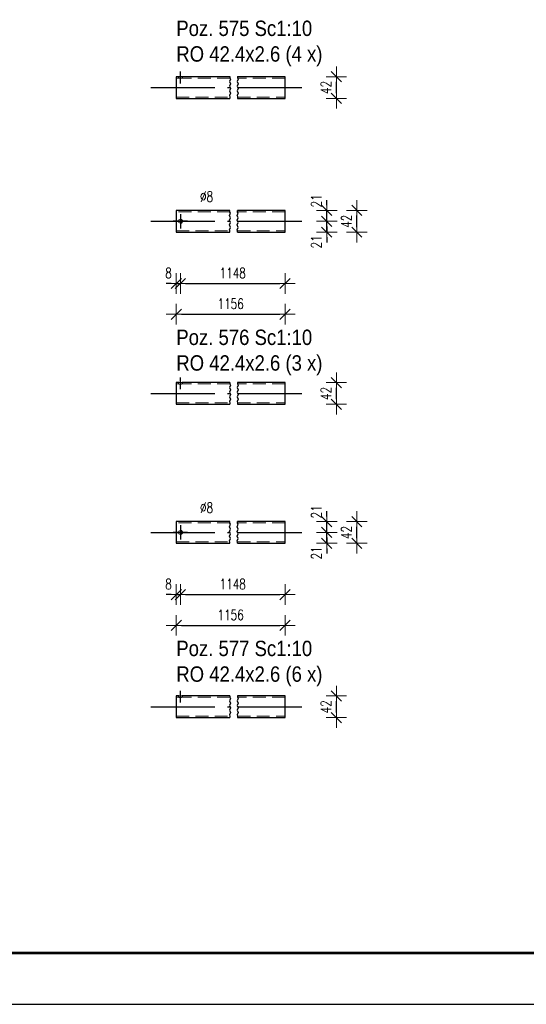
# Model space of a CAD drawing. Header units: millimetres. Extents: x -848 to 5, y 10127 to 10797.
# Tile 2 of 39: x -744 to -645, y 10127 to 10319. Entities that reach past the tile are written whole.
import ezdxf

# ---------------------------------------------------------------- set-up
doc = ezdxf.new("R2010")
doc.units = ezdxf.units.MM
doc.header["$LTSCALE"] = 10
doc.linetypes.add('HIDDEN', pattern=[0.375, 0.25, -0.125])
doc.linetypes.add('MITTE', pattern=[2, 1.25, -0.25, 0.25, -0.25])
doc.layers.get('Defpoints').update_dxf_attribs({"color": 1})
doc.layers.add('_FORMATKA', color=8, linetype='Continuous', plot=False)
for name, color, linetype, lineweight in [('_RAMKA', 7, 'Continuous', 35), ('PS_DIM', 4, 'Continuous', 13), ('PS_Hidden', 2, 'HIDDEN', 9), ('PS_Shape', 161, 'Continuous', 30), ('PS_SOLID', 7, 'Continuous', 30), ('PS_TEXT', 3, 'Continuous', 18)]:
    doc.layers.add(name, color=color, linetype=linetype, lineweight=lineweight)
doc.layers.add('PS_Mid', color=5, linetype='MITTE')
doc.styles.add('gil', font='txt', dxfattribs={"width": 0.9})
doc.styles.add('simplex', font='simplex.shx', dxfattribs={"width": 0.75})
doc.dimstyles.new('1_10_PRZ_DS1-LS10', dxfattribs={"dimtxt": 2, "dimasz": 1, "dimexe": 2, "dimexo": 5, "dimgap": 1, "dimtad": 1, "dimdec": 0, "dimlfac": 10, "dimtxsty": 'simplex', "dimblk": 'dimznak', "dimcen": 2, "dimse1": 1, "dimse2": 1, "dimclrt": 3, "dimadec": 1, "dimazin": 0, "dimtfac": 1, "dimtdec": 0, "dimtix": 1, "dimtmove": 2, "dimatfit": 3, "dimldrblk": 'dim-grot', "dimfxl": 1, "dimarcsym": 0})

# ---------------------------------------------------------------- blocks, each defined once
blk = doc.blocks.new('dimznak')
at = {"color": 0}
for points in [[(0, 2), (0, -2)], [(-2, 0), (2, 0)]]:
    blk.add_lwpolyline(points, dxfattribs=at)
at = {"color": 2}
blk.add_lwpolyline([(1, 1), (-1, -1)], dxfattribs=at)
blk = doc.blocks.new('*D135')
at = {"layer": 'Defpoints', "color": 0, "transparency": 16777216}
for p in [(-691.92, 10308.34), (-681.92, 10308.34), (-691.92, 10304.11)]:
    blk.add_point(p, dxfattribs=at)
at = {"layer": 'PS_DIM', "color": 0, "lineweight": -2, "transparency": 16777216}
blk.add_line((-681.92, 10305.11), (-681.92, 10307.34), dxfattribs=at)
for p, rotation in [((-681.92, 10308.34), 90), ((-681.92, 10304.11), 270)]:
    blk.add_blockref('dimznak', p, dxfattribs=dict(at, rotation=rotation))
at = {"layer": 'PS_DIM', "color": 3, "transparency": 16777216, "insert": (-683.96, 10306.22), "char_height": 2, "attachment_point": 5, "rotation": 90, "style": 'simplex'}
blk.add_mtext('42', dxfattribs=at)
blk = doc.blocks.new('dim-grot')
blk.add_hatch(color=256).paths.add_polyline_path([(0, 0), (-2, 0.5), (-2, -0.5)])
blk.add_lwpolyline([(0, 0), (-2, 0.5), (-2, -0.5), (0, 0)])
blk = doc.blocks.new('*D136')
at = {"layer": 'Defpoints', "color": 0, "transparency": 16777216}
for p in [(-712.32, 10280.14), (-713.12, 10278.02), (-712.32, 10268.02)]:
    blk.add_point(p, dxfattribs=at)
at = {"layer": 'PS_DIM', "color": 0, "lineweight": -2, "transparency": 16777216}
for p, q in [((-714.12, 10268.02), (-715.12, 10268.02)), ((-713.12, 10268.02), (-712.32, 10268.02)), ((-711.32, 10268.02), (-710.32, 10268.02))]:
    blk.add_line(p, q, dxfattribs=at)
blk.add_blockref('dimznak', (-713.12, 10268.02), dxfattribs=at)
at = {"layer": 'PS_DIM', "color": 0, "lineweight": -2, "transparency": 16777216, "rotation": 180}
blk.add_blockref('dimznak', (-712.32, 10268.02), dxfattribs=at)
at = {"layer": 'PS_DIM', "color": 3, "transparency": 16777216, "insert": (-714.62, 10270.06), "char_height": 2, "attachment_point": 5, "style": 'simplex'}
blk.add_mtext('8', dxfattribs=at)
blk = doc.blocks.new('*D137')
at = {"layer": 'Defpoints', "color": 0, "transparency": 16777216}
for p in [(-712.32, 10280.14), (-691.92, 10278.02), (-691.92, 10268.02)]:
    blk.add_point(p, dxfattribs=at)
at = {"layer": 'PS_DIM', "color": 0, "lineweight": -2, "transparency": 16777216}
blk.add_line((-711.32, 10268.02), (-692.92, 10268.02), dxfattribs=at)
at = {"layer": 'PS_DIM', "color": 0, "lineweight": -2, "transparency": 16777216, "rotation": 180}
blk.add_blockref('dimznak', (-712.32, 10268.02), dxfattribs=at)
at = {"layer": 'PS_DIM', "color": 0, "lineweight": -2, "transparency": 16777216}
blk.add_blockref('dimznak', (-691.92, 10268.02), dxfattribs=at)
at = {"layer": 'PS_DIM', "color": 3, "transparency": 16777216, "insert": (-702.12, 10270.06), "char_height": 2, "attachment_point": 5, "style": 'simplex'}
blk.add_mtext('1148', dxfattribs=at)
blk = doc.blocks.new('*D138')
at = {"layer": 'Defpoints', "color": 0, "transparency": 16777216}
for p in [(-713.12, 10278.02), (-691.92, 10278.02), (-691.92, 10262.02)]:
    blk.add_point(p, dxfattribs=at)
at = {"layer": 'PS_DIM', "color": 0, "lineweight": -2, "transparency": 16777216}
blk.add_line((-712.12, 10262.02), (-692.92, 10262.02), dxfattribs=at)
at = {"layer": 'PS_DIM', "color": 0, "lineweight": -2, "transparency": 16777216, "rotation": 180}
blk.add_blockref('dimznak', (-713.12, 10262.02), dxfattribs=at)
at = {"layer": 'PS_DIM', "color": 0, "lineweight": -2, "transparency": 16777216}
blk.add_blockref('dimznak', (-691.92, 10262.02), dxfattribs=at)
at = {"layer": 'PS_DIM', "color": 3, "transparency": 16777216, "insert": (-702.52, 10264.06), "char_height": 2, "attachment_point": 5, "style": 'simplex'}
blk.add_mtext('1156', dxfattribs=at)
blk = doc.blocks.new('*D139')
at = {"layer": 'Defpoints', "color": 0, "transparency": 16777216}
for p in [(-712.32, 10280.14), (-683.79, 10280.14), (-713.12, 10278.02)]:
    blk.add_point(p, dxfattribs=at)
at = {"layer": 'PS_DIM', "color": 0, "lineweight": -2, "transparency": 16777216}
for p, q in [((-683.79, 10281.14), (-683.79, 10282.14)), ((-683.79, 10278.02), (-683.79, 10280.14)), ((-683.79, 10277.02), (-683.79, 10276.02))]:
    blk.add_line(p, q, dxfattribs=at)
for p, rotation in [((-683.79, 10280.14), 270), ((-683.79, 10278.02), 90)]:
    blk.add_blockref('dimznak', p, dxfattribs=dict(at, rotation=rotation))
at = {"layer": 'PS_DIM', "color": 3, "transparency": 16777216, "insert": (-685.83, 10276.13), "char_height": 2, "attachment_point": 5, "rotation": 90, "style": 'simplex'}
blk.add_mtext('21', dxfattribs=at)
blk = doc.blocks.new('*D140')
at = {"layer": 'Defpoints', "color": 0, "transparency": 16777216}
for p in [(-713.12, 10282.26), (-683.79, 10282.26), (-712.32, 10280.14)]:
    blk.add_point(p, dxfattribs=at)
at = {"layer": 'PS_DIM', "color": 0, "lineweight": -2, "transparency": 16777216}
for p, q in [((-683.79, 10283.26), (-683.79, 10284.26)), ((-683.79, 10280.14), (-683.79, 10282.26)), ((-683.79, 10279.14), (-683.79, 10278.14))]:
    blk.add_line(p, q, dxfattribs=at)
for p, rotation in [((-683.79, 10282.26), 270), ((-683.79, 10280.14), 90)]:
    blk.add_blockref('dimznak', p, dxfattribs=dict(at, rotation=rotation))
at = {"layer": 'PS_DIM', "color": 3, "transparency": 16777216, "insert": (-685.83, 10284.15), "char_height": 2, "attachment_point": 5, "rotation": 90, "style": 'simplex'}
blk.add_mtext('21', dxfattribs=at)
blk = doc.blocks.new('*D141')
at = {"layer": 'Defpoints', "color": 0, "transparency": 16777216}
for p in [(-691.92, 10282.26), (-677.92, 10282.26), (-691.92, 10278.02)]:
    blk.add_point(p, dxfattribs=at)
at = {"layer": 'PS_DIM', "color": 0, "lineweight": -2, "transparency": 16777216}
blk.add_line((-677.92, 10279.02), (-677.92, 10281.26), dxfattribs=at)
for p, rotation in [((-677.92, 10282.26), 90), ((-677.92, 10278.02), 270)]:
    blk.add_blockref('dimznak', p, dxfattribs=dict(at, rotation=rotation))
at = {"layer": 'PS_DIM', "color": 3, "transparency": 16777216, "insert": (-679.96, 10280.14), "char_height": 2, "attachment_point": 5, "rotation": 90, "style": 'simplex'}
blk.add_mtext('42', dxfattribs=at)
blk = doc.blocks.new('*D142')
at = {"layer": 'Defpoints', "color": 0, "transparency": 16777216}
for p in [(-691.92, 10248.69), (-681.92, 10248.69), (-691.92, 10244.46)]:
    blk.add_point(p, dxfattribs=at)
at = {"layer": 'PS_DIM', "color": 0, "lineweight": -2, "transparency": 16777216}
blk.add_line((-681.92, 10245.46), (-681.92, 10247.69), dxfattribs=at)
for p, rotation in [((-681.92, 10248.69), 90), ((-681.92, 10244.46), 270)]:
    blk.add_blockref('dimznak', p, dxfattribs=dict(at, rotation=rotation))
at = {"layer": 'PS_DIM', "color": 3, "transparency": 16777216, "insert": (-683.96, 10246.57), "char_height": 2, "attachment_point": 5, "rotation": 90, "style": 'simplex'}
blk.add_mtext('42', dxfattribs=at)
blk = doc.blocks.new('*D143')
at = {"layer": 'Defpoints', "color": 0, "transparency": 16777216}
for p in [(-712.32, 10219.48), (-713.12, 10217.36), (-712.32, 10207.36)]:
    blk.add_point(p, dxfattribs=at)
at = {"layer": 'PS_DIM', "color": 0, "lineweight": -2, "transparency": 16777216}
for p, q in [((-714.12, 10207.36), (-715.12, 10207.36)), ((-713.12, 10207.36), (-712.32, 10207.36)), ((-711.32, 10207.36), (-710.32, 10207.36))]:
    blk.add_line(p, q, dxfattribs=at)
blk.add_blockref('dimznak', (-713.12, 10207.36), dxfattribs=at)
at = {"layer": 'PS_DIM', "color": 0, "lineweight": -2, "transparency": 16777216, "rotation": 180}
blk.add_blockref('dimznak', (-712.32, 10207.36), dxfattribs=at)
at = {"layer": 'PS_DIM', "color": 3, "transparency": 16777216, "insert": (-714.62, 10209.4), "char_height": 2, "attachment_point": 5, "style": 'simplex'}
blk.add_mtext('8', dxfattribs=at)
blk = doc.blocks.new('*D146')
at = {"layer": 'Defpoints', "color": 0, "transparency": 16777216}
for p in [(-712.32, 10219.48), (-683.78, 10219.48), (-713.12, 10217.36)]:
    blk.add_point(p, dxfattribs=at)
at = {"layer": 'PS_DIM', "color": 0, "lineweight": -2, "transparency": 16777216}
for p, q in [((-683.78, 10220.48), (-683.78, 10221.48)), ((-683.78, 10217.36), (-683.78, 10219.48)), ((-683.78, 10216.36), (-683.78, 10215.36))]:
    blk.add_line(p, q, dxfattribs=at)
for p, rotation in [((-683.78, 10219.48), 270), ((-683.78, 10217.36), 90)]:
    blk.add_blockref('dimznak', p, dxfattribs=dict(at, rotation=rotation))
at = {"layer": 'PS_DIM', "color": 3, "transparency": 16777216, "insert": (-685.82, 10215.47), "char_height": 2, "attachment_point": 5, "rotation": 90, "style": 'simplex'}
blk.add_mtext('21', dxfattribs=at)
blk = doc.blocks.new('*D147')
at = {"layer": 'Defpoints', "color": 0, "transparency": 16777216}
for p in [(-713.12, 10221.6), (-683.78, 10221.6), (-712.32, 10219.48)]:
    blk.add_point(p, dxfattribs=at)
at = {"layer": 'PS_DIM', "color": 0, "lineweight": -2, "transparency": 16777216}
for p, q in [((-683.78, 10222.6), (-683.78, 10223.6)), ((-683.78, 10219.48), (-683.78, 10221.6)), ((-683.78, 10218.48), (-683.78, 10217.48))]:
    blk.add_line(p, q, dxfattribs=at)
for p, rotation in [((-683.78, 10221.6), 270), ((-683.78, 10219.48), 90)]:
    blk.add_blockref('dimznak', p, dxfattribs=dict(at, rotation=rotation))
at = {"layer": 'PS_DIM', "color": 3, "transparency": 16777216, "insert": (-685.82, 10223.49), "char_height": 2, "attachment_point": 5, "rotation": 90, "style": 'simplex'}
blk.add_mtext('21', dxfattribs=at)
blk = doc.blocks.new('*U615')
at = {"layer": '_FORMATKA', "lineweight": -3}
blk.add_lwpolyline([(-841, 0), (0, 0), (0, 594), (-841, 594)], close=True, dxfattribs=at)
at = {"layer": '_RAMKA', "lineweight": -3, "const_width": 0.5}
blk.add_lwpolyline([(-811, 10), (-10, 10), (-10, 584), (-811, 584)], close=True, dxfattribs=at)
blk = doc.blocks.new('*X668')
at = {"color": 3, "style": 'gil', "width": 0.9}
for s, p in [('Poz. 575 Sc1:10', (-713.12, 10316.27, 0.6)), ('RO 42.4x2.6 (4 x)', (-713.12, 10311.27, 0.6))]:
    blk.add_text(s, height=3, dxfattribs=at).set_placement(p)
blk = doc.blocks.new('*X669')
at = {"color": 1}
for p, q in [((-702.57, 10307.87), (-702.77, 10307.41)), ((-702.77, 10307.41), (-702.57, 10306.95)), ((-702.67, 10308.35), (-702.67, 10308.1)), ((-702.67, 10308.1), (-702.57, 10307.87)), ((-701.07, 10307.87), (-701.27, 10307.41)), ((-701.27, 10307.41), (-701.07, 10306.95)), ((-701.17, 10308.35), (-701.17, 10308.1)), ((-701.17, 10308.1), (-701.07, 10307.87)), ((-702.57, 10306.95), (-702.77, 10306.49)), ((-702.77, 10306.49), (-702.57, 10306.03)), ((-702.57, 10306.03), (-702.77, 10305.57)), ((-702.77, 10305.57), (-702.57, 10305.11)), ((-701.07, 10306.95), (-701.27, 10306.49)), ((-701.27, 10306.49), (-701.07, 10306.03)), ((-701.07, 10306.03), (-701.27, 10305.57)), ((-701.27, 10305.57), (-701.07, 10305.11)), ((-702.57, 10305.11), (-702.77, 10304.65)), ((-702.77, 10304.65), (-702.67, 10304.42)), ((-702.67, 10304.42), (-702.67, 10304.11)), ((-701.07, 10305.11), (-701.27, 10304.65)), ((-701.27, 10304.65), (-701.17, 10304.42)), ((-701.17, 10304.42), (-701.17, 10304.11))]:
    blk.add_line(p, q, dxfattribs=at)
at = {"layer": 'PS_Hidden', "color": 2, "linetype": 'HIDDEN'}
for p, q in [((-712.72, 10308.08), (-713.12, 10308.08)), ((-712.72, 10308.08), (-712.72, 10308.34)), ((-712.65, 10308.08), (-712.72, 10308.08)), ((-712.63, 10308.07), (-712.65, 10308.08)), ((-712.39, 10308.04), (-712.63, 10308.07)), ((-712.12, 10308.05), (-712.39, 10308.04)), ((-711.99, 10308.08), (-712.12, 10308.05)), ((-711.94, 10308.08), (-711.99, 10308.08)), ((-711.94, 10308.08), (-711.94, 10308.34)), ((-702.67, 10308.08), (-711.94, 10308.08)), ((-691.92, 10308.08), (-701.17, 10308.08)), ((-713.12, 10304.37), (-702.67, 10304.37)), ((-701.17, 10304.37), (-691.92, 10304.37))]:
    blk.add_line(p, q, dxfattribs=at)
at = {"layer": 'PS_Mid', "color": 5, "linetype": 'MITTE'}
for p, q in [((-712.32, 10307.04), (-712.32, 10309.35)), ((-718.12, 10306.23), (-702.67, 10306.23)), ((-701.17, 10306.23), (-686.92, 10306.23))]:
    blk.add_line(p, q, dxfattribs=at)
at = {"layer": 'PS_SOLID', "color": 7, "linetype": 'Continuous'}
for p, q in [((-712.64, 10308.34), (-713.12, 10308.34)), ((-713.12, 10308.34), (-713.12, 10308.25)), ((-713.12, 10308.25), (-713.12, 10308.08)), ((-713.12, 10308.08), (-713.12, 10307.84)), ((-713.12, 10307.84), (-713.12, 10307.53)), ((-713.12, 10307.53), (-713.12, 10307.16)), ((-712.63, 10308.33), (-712.64, 10308.34)), ((-712.39, 10308.3), (-712.63, 10308.33)), ((-712.12, 10308.31), (-712.39, 10308.3)), ((-712.01, 10308.34), (-712.12, 10308.31)), ((-702.67, 10308.34), (-712.01, 10308.34)), ((-691.92, 10308.34), (-701.17, 10308.34)), ((-691.92, 10308.25), (-691.92, 10308.34)), ((-691.92, 10308.08), (-691.92, 10308.25)), ((-691.92, 10307.84), (-691.92, 10308.08)), ((-691.92, 10307.53), (-691.92, 10307.84)), ((-691.92, 10307.16), (-691.92, 10307.53)), ((-713.12, 10307.16), (-713.12, 10306.76)), ((-713.12, 10306.76), (-713.12, 10306.34)), ((-713.12, 10306.34), (-713.12, 10306.32)), ((-713.12, 10306.32), (-713.12, 10305.91)), ((-713.12, 10305.91), (-713.12, 10305.49)), ((-713.12, 10305.49), (-713.12, 10305.11)), ((-691.92, 10306.76), (-691.92, 10307.16)), ((-691.92, 10306.34), (-691.92, 10306.76)), ((-691.92, 10305.91), (-691.92, 10306.34)), ((-691.92, 10305.49), (-691.92, 10305.91)), ((-691.92, 10305.11), (-691.92, 10305.49)), ((-713.12, 10305.11), (-713.12, 10304.77)), ((-713.12, 10304.77), (-713.12, 10304.49)), ((-713.12, 10304.49), (-713.12, 10304.28)), ((-713.12, 10304.28), (-713.12, 10304.15)), ((-713.12, 10304.15), (-713.12, 10304.11)), ((-713.12, 10304.11), (-702.67, 10304.11)), ((-701.17, 10304.11), (-691.92, 10304.11)), ((-691.92, 10304.77), (-691.92, 10305.11)), ((-691.92, 10304.49), (-691.92, 10304.77)), ((-691.92, 10304.28), (-691.92, 10304.49)), ((-691.92, 10304.15), (-691.92, 10304.28)), ((-691.92, 10304.11), (-691.92, 10304.15))]:
    blk.add_line(p, q, dxfattribs=at)
blk = doc.blocks.new('*X670')
at = {"color": 1}
for p, q in [((-702.77, 10281.26), (-702.57, 10281.72)), ((-702.57, 10280.8), (-702.77, 10281.26)), ((-702.77, 10280.34), (-702.57, 10280.8)), ((-702.67, 10281.95), (-702.67, 10282.26)), ((-702.57, 10281.72), (-702.67, 10281.95)), ((-701.27, 10281.26), (-701.07, 10281.72)), ((-701.07, 10280.8), (-701.27, 10281.26)), ((-701.27, 10280.34), (-701.07, 10280.8)), ((-701.17, 10281.95), (-701.17, 10282.26)), ((-701.07, 10281.72), (-701.17, 10281.95)), ((-702.57, 10279.88), (-702.77, 10280.34)), ((-702.77, 10279.42), (-702.57, 10279.88)), ((-702.57, 10278.96), (-702.77, 10279.42)), ((-702.77, 10278.5), (-702.57, 10278.96)), ((-701.07, 10279.88), (-701.27, 10280.34)), ((-701.27, 10279.42), (-701.07, 10279.88)), ((-701.07, 10278.96), (-701.27, 10279.42)), ((-701.27, 10278.5), (-701.07, 10278.96)), ((-702.67, 10278.27), (-702.77, 10278.5)), ((-702.67, 10278.02), (-702.67, 10278.27)), ((-701.17, 10278.27), (-701.27, 10278.5)), ((-701.17, 10278.02), (-701.17, 10278.27))]:
    blk.add_line(p, q, dxfattribs=at)
at = {"layer": 'PS_Hidden', "color": 2, "linetype": 'HIDDEN'}
for p, q in [((-702.67, 10282), (-713.12, 10282)), ((-712.63, 10280.4), (-712.39, 10280.53)), ((-712.39, 10280.53), (-712.12, 10280.49)), ((-691.92, 10282), (-701.17, 10282)), ((-712.72, 10280.14), (-712.65, 10280.33)), ((-712.65, 10279.95), (-712.72, 10280.14)), ((-712.65, 10280.33), (-712.63, 10280.4)), ((-712.63, 10279.88), (-712.65, 10279.95)), ((-712.39, 10279.75), (-712.63, 10279.88)), ((-712.12, 10279.79), (-712.39, 10279.75)), ((-712.12, 10280.49), (-711.99, 10280.33)), ((-711.99, 10279.95), (-712.12, 10279.79)), ((-711.99, 10280.33), (-711.94, 10280.28)), ((-711.94, 10280), (-711.99, 10279.95)), ((-711.94, 10280.28), (-711.94, 10280)), ((-713.12, 10278.28), (-702.67, 10278.28)), ((-701.17, 10278.28), (-691.92, 10278.28))]:
    blk.add_line(p, q, dxfattribs=at)
at = {"layer": 'PS_Mid', "color": 5, "linetype": 'MITTE'}
for p, q in [((-712.32, 10281.54), (-712.32, 10278.74)), ((-718.12, 10280.14), (-702.67, 10280.14)), ((-710.92, 10280.14), (-713.72, 10280.14)), ((-701.17, 10280.14), (-686.92, 10280.14))]:
    blk.add_line(p, q, dxfattribs=at)
at = {"layer": 'PS_SOLID', "color": 7, "linetype": 'Continuous'}
for p, q in [((-702.67, 10282.26), (-713.12, 10282.26)), ((-713.12, 10282.26), (-713.12, 10282.26)), ((-713.12, 10282.26), (-713.12, 10282.24)), ((-713.12, 10282.24), (-713.12, 10282.13)), ((-713.12, 10282.13), (-713.12, 10281.94)), ((-713.12, 10281.94), (-713.12, 10281.68)), ((-713.12, 10281.68), (-713.12, 10281.35)), ((-713.12, 10281.35), (-713.12, 10280.98)), ((-713.12, 10280.98), (-713.12, 10280.57)), ((-713.12, 10280.57), (-713.12, 10280.14)), ((-691.92, 10282.26), (-701.17, 10282.26)), ((-691.92, 10282.24), (-691.92, 10282.26)), ((-691.92, 10282.13), (-691.92, 10282.24)), ((-691.92, 10281.94), (-691.92, 10282.13)), ((-691.92, 10281.68), (-691.92, 10281.94)), ((-691.92, 10281.35), (-691.92, 10281.68)), ((-691.92, 10280.98), (-691.92, 10281.35)), ((-691.92, 10280.57), (-691.92, 10280.98)), ((-691.92, 10280.14), (-691.92, 10280.57)), ((-713.12, 10280.14), (-713.12, 10279.71)), ((-713.12, 10279.71), (-713.12, 10279.3)), ((-713.12, 10279.3), (-713.12, 10278.93)), ((-713.12, 10278.93), (-713.12, 10278.6)), ((-691.92, 10279.71), (-691.92, 10280.14)), ((-691.92, 10279.3), (-691.92, 10279.71)), ((-691.92, 10278.93), (-691.92, 10279.3)), ((-691.92, 10278.6), (-691.92, 10278.93)), ((-713.12, 10278.6), (-713.12, 10278.34)), ((-713.12, 10278.34), (-713.12, 10278.15)), ((-713.12, 10278.15), (-713.12, 10278.05)), ((-713.12, 10278.05), (-713.12, 10278.02)), ((-713.12, 10278.02), (-702.67, 10278.02)), ((-701.17, 10278.02), (-691.92, 10278.02)), ((-691.92, 10278.34), (-691.92, 10278.6)), ((-691.92, 10278.15), (-691.92, 10278.34)), ((-691.92, 10278.05), (-691.92, 10278.15)), ((-691.92, 10278.02), (-691.92, 10278.05))]:
    blk.add_line(p, q, dxfattribs=at)
blk = doc.blocks.new('*X671')
at = {"color": 3, "style": 'gil', "width": 0.9}
for s, p in [('Poz. 576 Sc1:10', (-713.12, 10256.02, 0.6)), ('RO 42.4x2.6 (3 x)', (-713.12, 10251.02, 0.6))]:
    blk.add_text(s, height=3, dxfattribs=at).set_placement(p)
blk = doc.blocks.new('*X672')
at = {"color": 1}
for p, q in [((-702.57, 10248.22), (-702.77, 10247.76)), ((-702.67, 10248.7), (-702.67, 10248.45)), ((-702.67, 10248.45), (-702.57, 10248.22)), ((-701.07, 10248.22), (-701.27, 10247.76)), ((-701.17, 10248.7), (-701.17, 10248.45)), ((-701.17, 10248.45), (-701.07, 10248.22)), ((-702.77, 10247.76), (-702.57, 10247.3)), ((-702.57, 10247.3), (-702.77, 10246.84)), ((-702.77, 10246.84), (-702.57, 10246.38)), ((-702.57, 10246.38), (-702.77, 10245.92)), ((-701.27, 10247.76), (-701.07, 10247.3)), ((-701.07, 10247.3), (-701.27, 10246.84)), ((-701.27, 10246.84), (-701.07, 10246.38)), ((-701.07, 10246.38), (-701.27, 10245.92)), ((-702.77, 10245.92), (-702.57, 10245.46)), ((-702.57, 10245.46), (-702.77, 10245)), ((-702.77, 10245), (-702.67, 10244.77)), ((-702.67, 10244.77), (-702.67, 10244.46)), ((-701.27, 10245.92), (-701.07, 10245.46)), ((-701.07, 10245.46), (-701.27, 10245)), ((-701.27, 10245), (-701.17, 10244.77)), ((-701.17, 10244.77), (-701.17, 10244.46))]:
    blk.add_line(p, q, dxfattribs=at)
at = {"layer": 'PS_Hidden', "color": 2, "linetype": 'HIDDEN'}
for p, q in [((-712.72, 10248.43), (-713.12, 10248.43)), ((-712.72, 10248.43), (-712.72, 10248.69)), ((-712.65, 10248.43), (-712.72, 10248.43)), ((-712.63, 10248.41), (-712.65, 10248.43)), ((-712.39, 10248.38), (-712.63, 10248.41)), ((-712.12, 10248.39), (-712.39, 10248.38)), ((-711.99, 10248.43), (-712.12, 10248.39)), ((-711.94, 10248.43), (-711.99, 10248.43)), ((-711.94, 10248.43), (-711.94, 10248.69)), ((-702.67, 10248.43), (-711.94, 10248.43)), ((-691.92, 10248.43), (-701.17, 10248.43)), ((-713.12, 10244.72), (-702.67, 10244.72)), ((-701.17, 10244.72), (-691.92, 10244.72))]:
    blk.add_line(p, q, dxfattribs=at)
at = {"layer": 'PS_Mid', "color": 5, "linetype": 'MITTE'}
for p, q in [((-712.32, 10247.39), (-712.32, 10249.7)), ((-718.12, 10246.58), (-702.67, 10246.58)), ((-701.17, 10246.58), (-686.92, 10246.58))]:
    blk.add_line(p, q, dxfattribs=at)
at = {"layer": 'PS_SOLID', "color": 7, "linetype": 'Continuous'}
for p, q in [((-712.64, 10248.69), (-713.12, 10248.69)), ((-713.12, 10248.69), (-713.12, 10248.6)), ((-713.12, 10248.6), (-713.12, 10248.43)), ((-713.12, 10248.43), (-713.12, 10248.19)), ((-713.12, 10248.19), (-713.12, 10247.87)), ((-712.63, 10248.68), (-712.64, 10248.69)), ((-712.39, 10248.65), (-712.63, 10248.68)), ((-712.12, 10248.66), (-712.39, 10248.65)), ((-712.01, 10248.69), (-712.12, 10248.66)), ((-702.67, 10248.69), (-712.01, 10248.69)), ((-691.92, 10248.69), (-701.17, 10248.69)), ((-691.92, 10248.6), (-691.92, 10248.69)), ((-691.92, 10248.43), (-691.92, 10248.6)), ((-691.92, 10248.19), (-691.92, 10248.43)), ((-691.92, 10247.87), (-691.92, 10248.19)), ((-713.12, 10247.87), (-713.12, 10247.51)), ((-713.12, 10247.51), (-713.12, 10247.11)), ((-713.12, 10247.11), (-713.12, 10246.68)), ((-713.12, 10246.68), (-713.12, 10246.67)), ((-713.12, 10246.67), (-713.12, 10246.26)), ((-713.12, 10246.26), (-713.12, 10245.84)), ((-691.92, 10247.51), (-691.92, 10247.87)), ((-691.92, 10247.11), (-691.92, 10247.51)), ((-691.92, 10246.68), (-691.92, 10247.11)), ((-691.92, 10246.26), (-691.92, 10246.68)), ((-691.92, 10245.84), (-691.92, 10246.26)), ((-713.12, 10245.84), (-713.12, 10245.46)), ((-713.12, 10245.46), (-713.12, 10245.12)), ((-713.12, 10245.12), (-713.12, 10244.84)), ((-713.12, 10244.84), (-713.12, 10244.63)), ((-713.12, 10244.63), (-713.12, 10244.5)), ((-713.12, 10244.5), (-713.12, 10244.46)), ((-713.12, 10244.46), (-702.67, 10244.46)), ((-701.17, 10244.46), (-691.92, 10244.46)), ((-691.92, 10245.46), (-691.92, 10245.84)), ((-691.92, 10245.12), (-691.92, 10245.46)), ((-691.92, 10244.84), (-691.92, 10245.12)), ((-691.92, 10244.63), (-691.92, 10244.84)), ((-691.92, 10244.5), (-691.92, 10244.63)), ((-691.92, 10244.46), (-691.92, 10244.5))]:
    blk.add_line(p, q, dxfattribs=at)
blk = doc.blocks.new('*X673')
at = {"color": 1}
for p, q in [((-702.77, 10220.6), (-702.57, 10221.06)), ((-702.67, 10221.29), (-702.67, 10221.6)), ((-702.57, 10221.06), (-702.67, 10221.29)), ((-701.27, 10220.6), (-701.07, 10221.06)), ((-701.17, 10221.29), (-701.17, 10221.6)), ((-701.07, 10221.06), (-701.17, 10221.29)), ((-702.57, 10220.14), (-702.77, 10220.6)), ((-702.77, 10219.68), (-702.57, 10220.14)), ((-702.57, 10219.22), (-702.77, 10219.68)), ((-702.77, 10218.76), (-702.57, 10219.22)), ((-701.07, 10220.14), (-701.27, 10220.6)), ((-701.27, 10219.68), (-701.07, 10220.14)), ((-701.07, 10219.22), (-701.27, 10219.68)), ((-701.27, 10218.76), (-701.07, 10219.22)), ((-702.57, 10218.3), (-702.77, 10218.76)), ((-702.77, 10217.84), (-702.57, 10218.3)), ((-702.67, 10217.61), (-702.77, 10217.84)), ((-702.67, 10217.36), (-702.67, 10217.61)), ((-701.07, 10218.3), (-701.27, 10218.76)), ((-701.27, 10217.84), (-701.07, 10218.3)), ((-701.17, 10217.61), (-701.27, 10217.84)), ((-701.17, 10217.36), (-701.17, 10217.61))]:
    blk.add_line(p, q, dxfattribs=at)
at = {"layer": 'PS_Hidden', "color": 2, "linetype": 'HIDDEN'}
for p, q in [((-702.67, 10221.34), (-713.12, 10221.34)), ((-691.92, 10221.34), (-701.17, 10221.34)), ((-712.72, 10219.48), (-712.65, 10219.67)), ((-712.65, 10219.29), (-712.72, 10219.48)), ((-712.65, 10219.67), (-712.63, 10219.74)), ((-712.63, 10219.22), (-712.65, 10219.29)), ((-712.63, 10219.74), (-712.39, 10219.87)), ((-712.39, 10219.09), (-712.63, 10219.22)), ((-712.39, 10219.87), (-712.12, 10219.83)), ((-712.12, 10219.13), (-712.39, 10219.09)), ((-712.12, 10219.83), (-711.99, 10219.67)), ((-711.99, 10219.29), (-712.12, 10219.13)), ((-711.99, 10219.67), (-711.94, 10219.62)), ((-711.94, 10219.34), (-711.99, 10219.29)), ((-711.94, 10219.62), (-711.94, 10219.34)), ((-713.12, 10217.62), (-702.67, 10217.62)), ((-701.17, 10217.62), (-691.92, 10217.62))]:
    blk.add_line(p, q, dxfattribs=at)
at = {"layer": 'PS_Mid', "color": 5, "linetype": 'MITTE'}
for p, q in [((-718.12, 10219.48), (-702.67, 10219.48)), ((-710.92, 10219.48), (-713.72, 10219.48)), ((-712.32, 10220.88), (-712.32, 10218.08)), ((-701.17, 10219.48), (-686.92, 10219.48))]:
    blk.add_line(p, q, dxfattribs=at)
at = {"layer": 'PS_SOLID', "color": 7, "linetype": 'Continuous'}
for p, q in [((-702.67, 10221.6), (-713.12, 10221.6)), ((-713.12, 10221.6), (-713.12, 10221.6)), ((-713.12, 10221.6), (-713.12, 10221.58)), ((-713.12, 10221.58), (-713.12, 10221.47)), ((-713.12, 10221.47), (-713.12, 10221.28)), ((-713.12, 10221.28), (-713.12, 10221.02)), ((-691.92, 10221.6), (-701.17, 10221.6)), ((-691.92, 10221.58), (-691.92, 10221.6)), ((-691.92, 10221.47), (-691.92, 10221.58)), ((-691.92, 10221.28), (-691.92, 10221.47)), ((-691.92, 10221.02), (-691.92, 10221.28)), ((-713.12, 10221.02), (-713.12, 10220.69)), ((-713.12, 10220.69), (-713.12, 10220.32)), ((-713.12, 10220.32), (-713.12, 10219.91)), ((-713.12, 10219.91), (-713.12, 10219.48)), ((-713.12, 10219.48), (-713.12, 10219.05)), ((-691.92, 10220.69), (-691.92, 10221.02)), ((-691.92, 10220.32), (-691.92, 10220.69)), ((-691.92, 10219.91), (-691.92, 10220.32)), ((-691.92, 10219.48), (-691.92, 10219.91)), ((-691.92, 10219.05), (-691.92, 10219.48)), ((-713.12, 10219.05), (-713.12, 10218.64)), ((-713.12, 10218.64), (-713.12, 10218.27)), ((-713.12, 10218.27), (-713.12, 10217.94)), ((-713.12, 10217.94), (-713.12, 10217.68)), ((-713.12, 10217.68), (-713.12, 10217.49)), ((-713.12, 10217.49), (-713.12, 10217.38)), ((-713.12, 10217.38), (-713.12, 10217.36)), ((-713.12, 10217.36), (-702.67, 10217.36)), ((-701.17, 10217.36), (-691.92, 10217.36)), ((-691.92, 10218.64), (-691.92, 10219.05)), ((-691.92, 10218.27), (-691.92, 10218.64)), ((-691.92, 10217.94), (-691.92, 10218.27)), ((-691.92, 10217.68), (-691.92, 10217.94)), ((-691.92, 10217.49), (-691.92, 10217.68)), ((-691.92, 10217.38), (-691.92, 10217.49)), ((-691.92, 10217.36), (-691.92, 10217.38))]:
    blk.add_line(p, q, dxfattribs=at)
blk = doc.blocks.new('*X674')
at = {"color": 3, "style": 'gil', "width": 0.9}
for s, p in [('Poz. 577 Sc1:10', (-713.12, 10195.36)), ('RO 42.4x2.6 (6 x)', (-713.12, 10190.36))]:
    blk.add_text(s, height=3, dxfattribs=at).set_placement(p)
blk = doc.blocks.new('*X675')
at = {"color": 1}
for p, q in [((-702.57, 10187.12), (-702.77, 10186.66)), ((-702.77, 10186.66), (-702.57, 10186.21)), ((-702.67, 10187.6), (-702.67, 10187.35)), ((-702.67, 10187.35), (-702.57, 10187.12)), ((-701.07, 10187.12), (-701.27, 10186.66)), ((-701.27, 10186.66), (-701.07, 10186.21)), ((-701.17, 10187.6), (-701.17, 10187.35)), ((-701.17, 10187.35), (-701.07, 10187.12)), ((-702.57, 10186.21), (-702.77, 10185.75)), ((-702.77, 10185.75), (-702.57, 10185.29)), ((-702.57, 10185.29), (-702.77, 10184.83)), ((-702.77, 10184.83), (-702.57, 10184.37)), ((-701.07, 10186.21), (-701.27, 10185.75)), ((-701.27, 10185.75), (-701.07, 10185.29)), ((-701.07, 10185.29), (-701.27, 10184.83)), ((-701.27, 10184.83), (-701.07, 10184.37)), ((-702.57, 10184.37), (-702.77, 10183.91)), ((-702.77, 10183.91), (-702.67, 10183.68)), ((-702.67, 10183.68), (-702.67, 10183.36)), ((-701.07, 10184.37), (-701.27, 10183.91)), ((-701.27, 10183.91), (-701.17, 10183.68)), ((-701.17, 10183.68), (-701.17, 10183.36))]:
    blk.add_line(p, q, dxfattribs=at)
at = {"layer": 'PS_Hidden', "color": 2, "linetype": 'HIDDEN'}
for p, q in [((-712.72, 10187.33), (-713.12, 10187.33)), ((-712.72, 10187.33), (-712.72, 10187.59)), ((-712.65, 10187.33), (-712.72, 10187.33)), ((-712.63, 10187.32), (-712.65, 10187.33)), ((-712.39, 10187.29), (-712.63, 10187.32)), ((-712.12, 10187.3), (-712.39, 10187.29)), ((-711.99, 10187.33), (-712.12, 10187.3)), ((-711.94, 10187.33), (-711.99, 10187.33)), ((-711.94, 10187.33), (-711.94, 10187.59)), ((-702.67, 10187.33), (-711.94, 10187.33)), ((-691.92, 10187.33), (-701.17, 10187.33)), ((-713.12, 10183.62), (-702.67, 10183.62)), ((-701.17, 10183.62), (-691.92, 10183.62))]:
    blk.add_line(p, q, dxfattribs=at)
at = {"layer": 'PS_Mid', "color": 5, "linetype": 'MITTE'}
for p, q in [((-712.32, 10186.3), (-712.32, 10188.6)), ((-718.12, 10185.48), (-702.67, 10185.48)), ((-701.17, 10185.48), (-686.92, 10185.48))]:
    blk.add_line(p, q, dxfattribs=at)
at = {"layer": 'PS_SOLID', "color": 7, "linetype": 'Continuous'}
for p, q in [((-712.64, 10187.59), (-713.12, 10187.59)), ((-713.12, 10187.59), (-713.12, 10187.51)), ((-713.12, 10187.51), (-713.12, 10187.34)), ((-713.12, 10187.34), (-713.12, 10187.09)), ((-713.12, 10187.09), (-713.12, 10186.78)), ((-713.12, 10186.78), (-713.12, 10186.42)), ((-712.63, 10187.58), (-712.64, 10187.59)), ((-712.39, 10187.56), (-712.63, 10187.58)), ((-712.12, 10187.57), (-712.39, 10187.56)), ((-712.01, 10187.59), (-712.12, 10187.57)), ((-702.67, 10187.59), (-712.01, 10187.59)), ((-691.92, 10187.59), (-701.17, 10187.59)), ((-691.92, 10187.51), (-691.92, 10187.59)), ((-691.92, 10187.34), (-691.92, 10187.51)), ((-691.92, 10187.09), (-691.92, 10187.34)), ((-691.92, 10186.78), (-691.92, 10187.09)), ((-691.92, 10186.42), (-691.92, 10186.78)), ((-713.12, 10186.42), (-713.12, 10186.01)), ((-713.12, 10186.01), (-713.12, 10185.59)), ((-713.12, 10185.59), (-713.12, 10185.58)), ((-713.12, 10185.58), (-713.12, 10185.16)), ((-713.12, 10185.16), (-713.12, 10184.75)), ((-713.12, 10184.75), (-713.12, 10184.36)), ((-691.92, 10186.01), (-691.92, 10186.42)), ((-691.92, 10185.59), (-691.92, 10186.01)), ((-691.92, 10185.16), (-691.92, 10185.59)), ((-691.92, 10184.75), (-691.92, 10185.16)), ((-691.92, 10184.36), (-691.92, 10184.75)), ((-713.12, 10184.36), (-713.12, 10184.02)), ((-713.12, 10184.02), (-713.12, 10183.74)), ((-713.12, 10183.74), (-713.12, 10183.54)), ((-713.12, 10183.54), (-713.12, 10183.41)), ((-713.12, 10183.41), (-713.12, 10183.36)), ((-713.12, 10183.36), (-702.67, 10183.36)), ((-701.17, 10183.36), (-691.92, 10183.36)), ((-691.92, 10184.02), (-691.92, 10184.36)), ((-691.92, 10183.74), (-691.92, 10184.02)), ((-691.92, 10183.54), (-691.92, 10183.74)), ((-691.92, 10183.41), (-691.92, 10183.54)), ((-691.92, 10183.36), (-691.92, 10183.41))]:
    blk.add_line(p, q, dxfattribs=at)

msp = doc.modelspace()

# ---------------------------------------------------------------- block references
at = {"layer": 'PS_DIM'}
msp.add_blockref('*U615', (-1.43, 10127.47), dxfattribs=at)
at = {"layer": 'PS_Shape', "color": 31}
for name in ['*X669', '*X670', '*X672', '*X673', '*X675']:
    msp.add_blockref(name, (0, 0), dxfattribs=at)
at = {"layer": 'PS_TEXT'}
for name in ['*X668', '*X671', '*X674']:
    msp.add_blockref(name, (0, 0), dxfattribs=at)

# ---------------------------------------------------------------- texts
at = {"layer": 'PS_DIM', "char_height": 2, "attachment_point": 7, "style": 'simplex'}
for insert in [(-708.5, 10283.96, 0.6), (-708.5, 10223.3)]:
    msp.add_mtext('\\A1;%%c8', dxfattribs=dict(at, insert=insert))

# ---------------------------------------------------------------- dimensions: what is measured, and where the dimension line sits
at = {"layer": 'PS_DIM'}
for base, p1, p2, text, picture, middle in [((-681.92, 10308.34, 0.6), (-691.92, 10304.11, 0.6), (-691.92, 10308.34, 0.6), '42', '*D135', (-683.96, 10306.22, 0.6)), ((-683.79, 10282.26, 0.6), (-712.32, 10280.14, 0.6), (-713.12, 10282.26, 0.6), '21', '*D140', (-685.83, 10284.15, 0.6)), ((-677.92, 10282.26, 0.6), (-691.92, 10278.02, 0.6), (-691.92, 10282.26, 0.6), '42', '*D141', (-679.96, 10280.14, 0.6)), ((-683.79, 10280.14, 0.6), (-713.12, 10278.02, 0.6), (-712.32, 10280.14, 0.6), '21', '*D139', (-685.83, 10276.13, 0.6)), ((-681.92, 10248.69, 0.6), (-691.92, 10244.46, 0.6), (-691.92, 10248.69, 0.6), '42', '*D142', (-683.96, 10246.57, 0.6)), ((-683.78, 10221.6), (-712.32, 10219.48), (-713.12, 10221.6), '21', '*D147', (-685.82, 10223.49)), ((-683.78, 10219.48), (-713.12, 10217.36), (-712.32, 10219.48), '21', '*D146', (-685.82, 10215.47))]:
    dim = msp.add_linear_dim(base=base, p1=p1, p2=p2, angle=90, text=text, dimstyle='1_10_PRZ_DS1-LS10', dxfattribs=at)
    dim.commit()
    dim.dimension.update_dxf_attribs({"geometry": picture, "text_midpoint": middle, "dimtype": 128})
for base, p1, p2, text, picture, middle in [((-712.32, 10268.02, 0.6), (-713.12, 10278.02, 0.6), (-712.32, 10280.14, 0.6), '8', '*D136', (-714.62, 10270.06, 0.6)), ((-691.92, 10268.02, 0.6), (-712.32, 10280.14, 0.6), (-691.92, 10278.02, 0.6), '1148', '*D137', (-702.12, 10270.06, 0.6)), ((-691.92, 10262.02, 0.6), (-713.12, 10278.02, 0.6), (-691.92, 10278.02, 0.6), '1156', '*D138', (-702.52, 10264.06, 0.6)), ((-712.32, 10207.36), (-713.12, 10217.36), (-712.32, 10219.48), '8', '*D143', (-714.62, 10209.4))]:
    dim = msp.add_linear_dim(base=base, p1=p1, p2=p2, text=text, dimstyle='1_10_PRZ_DS1-LS10', dxfattribs=at)
    dim.commit()
    dim.dimension.update_dxf_attribs({"geometry": picture, "text_midpoint": middle, "dimtype": 128})
for base, p1, p2, location in [((-677.92, 10221.6), (-691.92, 10217.36), (-691.92, 10221.6), (-679.96, 10219.48)), ((-681.92, 10187.59), (-691.92, 10183.36), (-691.92, 10187.59), (-683.96, 10185.48))]:
    msp.add_linear_dim(base=base, p1=p1, p2=p2, angle=90, location=location, text='42', dimstyle='1_10_PRZ_DS1-LS10', dxfattribs=at).render()
for base, p1, location, text in [((-691.92, 10207.36), (-712.32, 10219.48), (-702.12, 10209.4), '1148'), ((-691.92, 10201.36), (-713.12, 10217.36), (-702.52, 10203.4), '1156')]:
    msp.add_linear_dim(base=base, p1=p1, p2=(-691.92, 10217.36), location=location, text=text, dimstyle='1_10_PRZ_DS1-LS10', dxfattribs=at).render()

doc.saveas('drawing.dxf')
